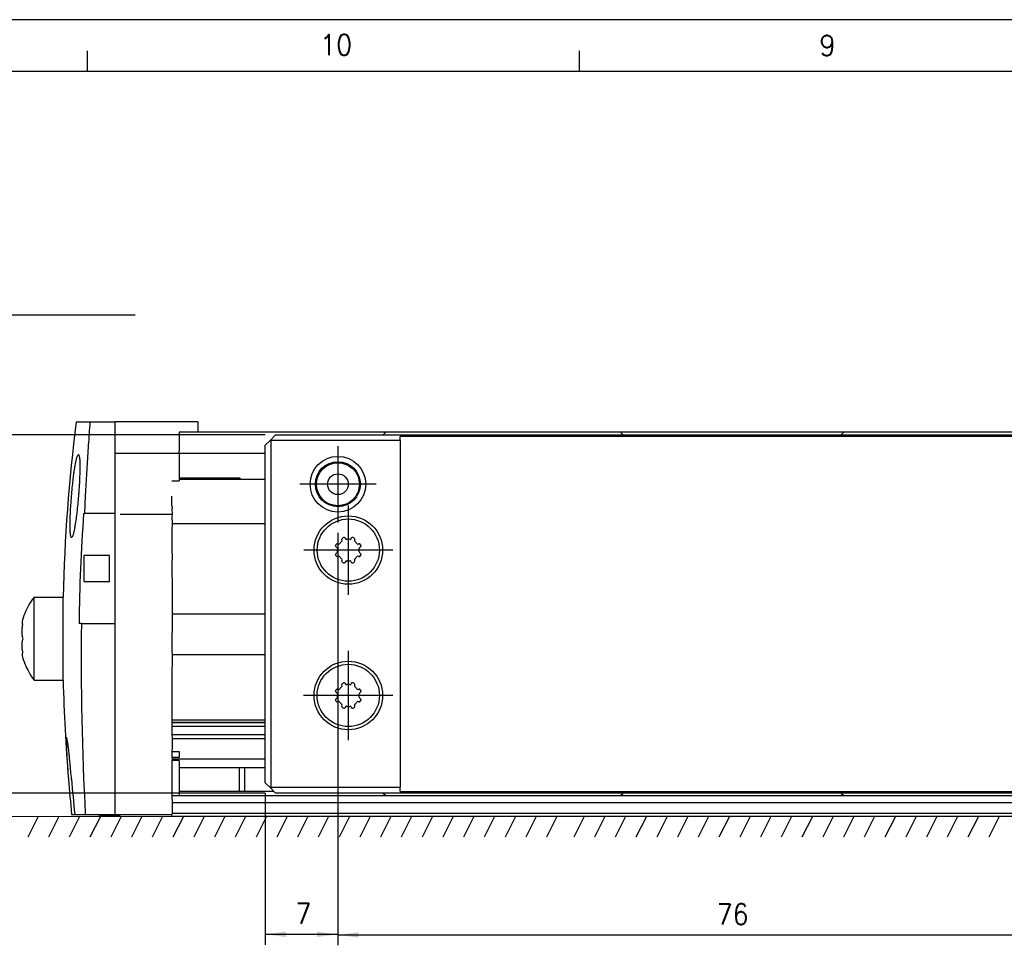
# Model space of a CAD drawing. Header units: millimetres. Extents: x -285 to 2369, y -217 to 203.
# Tile 4 of 20: x -178 to -83, y 114 to 203. Entities that reach past the tile are written whole.
import ezdxf

# ---------------------------------------------------------------- set-up
doc = ezdxf.new("R2010")
doc.units = ezdxf.units.MM
doc.linetypes.add('DOT_CENTER', pattern=[14, 12, -1, 0, -1])
doc.layers.add('1', color=7, linetype='Continuous')
doc.styles.add('CONVERTER_12', font='txt.shx', dxfattribs={"width": 0.9})
doc.dimstyles.new('ME10_DIM_42', dxfattribs={"dimtxt": 2, "dimasz": 2, "dimexe": 1, "dimexo": 1, "dimgap": 1, "dimtad": 1, "dimdec": 0, "dimdsep": 46, "dimtxsty": 'CONVERTER_12', "dimsah": 1, "dimcen": 0.09, "dimclrd": 2, "dimclre": 2, "dimclrt": 2, "dimadec": 0, "dimazin": 0, "dimtfac": 1, "dimtdec": 4, "dimtix": 1, "dimtmove": 0, "dimatfit": 3, "dimfxl": 1, "dimtolj": 1, "dimtzin": 0, "dimarcsym": 0})
doc.dimstyles.new('ME10_DIM_43', dxfattribs={"dimtxt": 2, "dimasz": 2, "dimexe": 1, "dimexo": 1, "dimgap": 1, "dimtad": 1, "dimdec": 0, "dimdsep": 46, "dimtxsty": 'CONVERTER_12', "dimsah": 1, "dimcen": 0.09, "dimclrd": 2, "dimclre": 2, "dimclrt": 2, "dimadec": 0, "dimazin": 0, "dimtfac": 1, "dimtdec": 4, "dimtix": 1, "dimtmove": 0, "dimatfit": 3, "dimfxl": 1, "dimtolj": 1, "dimtzin": 0, "dimarcsym": 0})
doc.dimstyles.new('ME10_DIM_44', dxfattribs={"dimtxt": 2, "dimasz": 2, "dimexe": 1, "dimexo": 1, "dimgap": 1, "dimtad": 1, "dimdsep": 46, "dimtxsty": 'CONVERTER_12', "dimsah": 1, "dimcen": 0.09, "dimclrd": 2, "dimclre": 2, "dimclrt": 2, "dimadec": 0, "dimazin": 0, "dimtfac": 1, "dimtdec": 4, "dimtix": 1, "dimtmove": 0, "dimatfit": 3, "dimfxl": 1, "dimtolj": 1, "dimtzin": 0, "dimarcsym": 0})
doc.dimstyles.new('ME10_DIM_45', dxfattribs={"dimtxt": 2, "dimasz": 2, "dimexe": 1, "dimexo": 1, "dimgap": 1, "dimtad": 1, "dimdsep": 46, "dimtxsty": 'CONVERTER_12', "dimsah": 1, "dimcen": 0.09, "dimclrd": 2, "dimclre": 2, "dimclrt": 2, "dimadec": 0, "dimazin": 0, "dimtfac": 1, "dimtdec": 4, "dimtix": 1, "dimtmove": 0, "dimatfit": 3, "dimfxl": 1, "dimtolj": 1, "dimtzin": 0, "dimarcsym": 0})
doc.dimstyles.get("Standard").update_dxf_attribs({"dimtxt": 0.18, "dimasz": 0.18, "dimexe": 0.18, "dimexo": 0.0625, "dimgap": 0.09, "dimtad": 0, "dimtih": 1, "dimtoh": 1, "dimdec": 4, "dimzin": 0, "dimdsep": 46, "dimtxsty": 'Standard', "dimcen": 0.09, "dimadec": 0, "dimazin": 0, "dimtfac": 1, "dimtdec": 4, "dimtofl": 0, "dimtmove": 0, "dimatfit": 3, "dimfxl": 1, "dimtolj": 1, "dimtzin": 0, "dimarcsym": 0})

# ---------------------------------------------------------------- blocks, each defined once
blk = doc.blocks.new('Regla_G-1640-VS4__13', base_point=(-177.365, 126.236))
at = {"color": 7, "linetype": 'Continuous'}
for p, q in [((-172.145, 164.236), (-170.811, 164.236)), ((-170.811, 164.236), (-168.415, 164.236)), ((-160.415, 164.236), (-168.415, 164.236)), ((-160.415, 164.236), (-160.415, 163.236)), ((-162.215, 163.236), (-162.215, 161.436)), ((-160.415, 163.236), (-162.215, 163.236)), ((-142.292, 163.236), (-160.415, 163.236)), ((-131.874, 163.236), (-142.292, 163.236)), ((-125.927, 163.236), (-131.874, 163.236)), ((-119.667, 163.236), (-125.927, 163.236)), ((-98.167, 163.236), (-119.667, 163.236)), ((-91.908, 163.236), (-98.167, 163.236)), ((-85.962, 163.236), (-91.908, 163.236)), ((-75.542, 163.236), (-85.962, 163.236)), ((-168.415, 161.236), (-162.215, 161.236)), ((-162.215, 161.236), (-162.215, 158.738)), ((-162.215, 161.236), (-153.918, 161.236)), ((-162.899, 158.538), (-162.899, 158.574)), ((-162.899, 158.574), (-162.215, 158.574)), ((-162.215, 158.738), (-162.215, 158.574)), ((-162.215, 158.738), (-156.265, 158.716)), ((-156.395, 158.836), (-156.395, 158.738)), ((-156.265, 158.716), (-153.918, 158.716)), ((-162.917, 156.111), (-162.915, 157.083)), ((-162.899, 155.931), (-162.918, 155.862)), ((-162.918, 155.862), (-162.899, 155.337)), ((-162.899, 156.078), (-162.917, 156.111)), ((-162.899, 156.078), (-162.899, 155.931)), ((-171.424, 155.421), (-171.349, 155.421)), ((-168.415, 155.421), (-171.349, 155.421)), ((-168.415, 155.421), (-168.415, 144.804)), ((-167.895, 155.337), (-162.899, 155.337)), ((-162.899, 155.337), (-162.915, 155.091)), ((-162.915, 155.091), (-162.899, 154.499)), ((-162.899, 154.239), (-162.918, 154.022)), ((-162.918, 154.022), (-162.915, 152.125)), ((-162.899, 154.499), (-162.899, 154.439)), ((-162.899, 154.439), (-153.918, 154.439)), ((-162.899, 154.439), (-162.899, 154.239)), ((-162.915, 152.125), (-162.899, 151.012)), ((-168.915, 151.362), (-171.415, 151.362)), ((-171.415, 151.362), (-171.415, 148.862)), ((-168.915, 148.862), (-168.915, 151.362)), ((-162.899, 151.012), (-162.915, 150.799)), ((-162.915, 150.799), (-162.899, 147.692)), ((-146.441, 150.697), (-146.385, 150.674)), ((-145.446, 150.674), (-145.391, 150.697)), ((-171.415, 148.862), (-168.915, 148.862)), ((-176.2, 147.363), (-173.399, 147.364)), ((-162.899, 147.692), (-162.899, 147.03)), ((-162.899, 147.03), (-162.9, 146.907)), ((-162.9, 146.907), (-162.899, 146.781)), ((-162.899, 146.781), (-162.899, 145.939)), ((-162.899, 145.739), (-162.917, 142.113)), ((-162.899, 145.939), (-162.899, 145.739)), ((-162.899, 145.739), (-153.918, 145.739)), ((-171.64, 144.804), (-171.855, 144.804)), ((-171.64, 144.804), (-168.415, 144.804)), ((-162.917, 142.113), (-162.899, 141.816)), ((-162.899, 141.816), (-162.917, 139.434)), ((-153.917, 141.816), (-162.899, 141.816)), ((-176.2, 139.363), (-173.399, 139.362)), ((-162.917, 139.434), (-162.916, 138.639)), ((-162.916, 138.639), (-162.916, 138.613)), ((-162.916, 138.613), (-162.916, 138.305)), ((-162.916, 138.305), (-162.915, 136.636)), ((-162.915, 136.636), (-162.908, 135.236)), ((-153.918, 135.516), (-162.915, 135.516)), ((-153.918, 135.296), (-162.915, 135.296)), ((-162.908, 135.236), (-162.915, 134.134)), ((-162.915, 134.923), (-153.918, 134.923)), ((-153.918, 135.258), (-162.908, 135.236)), ((-162.915, 134.134), (-162.9, 133.744)), ((-162.915, 134.134), (-153.918, 134.134)), ((-162.902, 132.866), (-162.916, 132.5)), ((-162.9, 133.744), (-162.902, 133.636)), ((-162.902, 133.636), (-162.9, 133.415)), ((-162.9, 133.415), (-162.902, 133.236)), ((-162.902, 133.236), (-162.9, 133.147)), ((-162.9, 133.147), (-162.902, 132.866)), ((-162.9, 133.744), (-153.918, 133.744)), ((-162.916, 132.5), (-162.216, 132.5)), ((-162.916, 132.5), (-162.916, 131.914)), ((-162.916, 131.914), (-162.9, 131.74)), ((-162.216, 131.914), (-162.916, 131.914)), ((-162.9, 131.74), (-162.916, 131.638)), ((-162.216, 131.638), (-162.916, 131.638)), ((-162.916, 131.638), (-162.916, 130.061)), ((-153.918, 131.74), (-162.9, 131.74)), ((-162.216, 130.964), (-156.396, 130.964)), ((-156.396, 128.664), (-156.396, 130.964)), ((-156.396, 130.964), (-153.918, 130.964)), ((-155.896, 129.814), (-155.896, 130.964)), ((-162.916, 130.061), (-162.916, 128.206)), ((-155.896, 128.664), (-155.896, 129.814)), ((-162.216, 128.209), (-162.916, 128.206)), ((-162.916, 128.206), (-162.899, 127.536)), ((-162.216, 128.664), (-156.396, 128.664)), ((-162.216, 128.253), (-142.292, 128.236)), ((-156.396, 128.664), (-153.094, 128.664)), ((-142.292, 128.236), (-131.874, 128.236)), ((-131.874, 128.236), (-125.927, 128.236)), ((-125.927, 128.236), (-119.667, 128.236)), ((-119.667, 128.236), (-98.167, 128.236)), ((-98.167, 128.236), (-91.908, 128.236)), ((-91.908, 128.236), (-85.962, 128.236)), ((-85.962, 128.236), (-75.542, 128.236)), ((-162.899, 127.536), (-162.903, 127.236)), ((-162.903, 127.236), (-162.9, 126.536)), ((77.207, 127.536), (-162.899, 127.536)), ((-172.578, 126.436), (-172.283, 126.436)), ((-172.283, 126.436), (-171.261, 126.436)), ((-171.261, 126.436), (-168.415, 126.436)), ((-169.616, 126.314), (-167.916, 126.314)), ((-168.415, 126.436), (-167.916, 126.436)), ((-167.916, 126.436), (-162.915, 126.436)), ((-167.916, 126.314), (-167.916, 126.436)), ((-162.9, 126.536), (-162.915, 126.436)), ((-162.9, 126.236), (-162.915, 126.436)), ((-162.9, 126.536), (76.54, 126.536)), ((76.34, 126.236), (-162.9, 126.236))]:
    blk.add_line(p, q, dxfattribs=at)
for centre, radius, start, end in [((-5.447, 143.363), 168, 172.86276, 178.63549), ((-5.447, 143.363), 166.415, 175.845, 179.50395), ((-171.077, 143.363), 6.5, 142.02012, 150.50762), ((-171.05, 143.431), 6.49, 151.14612, 166.32832), ((116.637, 141.561), 288.295, 179.35551, 183.00724), ((-171.077, 143.363), 6.481, 194.31101, 209.58876), ((-171.005, 143.253), 6.49, 208.42755, 216.82028), ((-5.459, 143.604), 167.993, 181.44673, 184.7086), ((-5.447, 143.363), 167.986, 184.62637, 185.78303), ((-5.447, 143.363), 167.693, 184.63446, 185.79316), ((-169.616, 127.314), 1, 241.30463, 270)]:
    blk.add_arc(centre, radius, start, end, dxfattribs=at)
for points, knots in [([(-170.811, 164.236), (-170.867, 163.488), (-170.976, 162.035), (-171.115, 159.872), (-171.241, 157.681), (-171.312, 156.196), (-171.349, 155.421)], [0, 0, 0, 0, 2.251411, 4.370823, 6.504256, 8.83253, 8.83253, 8.83253, 8.83253]), ([(-168.415, 164.236), (-168.415, 163.753), (-168.415, 162.753), (-168.415, 161.753), (-168.415, 161.236)], [0, 0, 0, 0, 1.450781, 2.999989, 2.999989, 2.999989, 2.999989]), ([(-162.215, 161.236), (-162.215, 161.239), (-162.215, 161.258), (-162.215, 161.3), (-162.215, 161.364), (-162.215, 161.411), (-162.215, 161.436)], [0, 0, 0, 0, 0.0073223, 0.0585787, 0.1235013, 0.2, 0.2, 0.2, 0.2]), ([(-172.59, 157.091), (-172.567, 157.354), (-172.522, 157.87), (-172.447, 158.566), (-172.375, 159.144), (-172.314, 159.578), (-172.252, 159.973), (-172.191, 160.316), (-172.13, 160.597), (-172.084, 160.778), (-172.041, 160.908), (-172.007, 161.026), (-171.949, 161.073), (-171.927, 161.091)], [0, 0, 0, 0, 0.791352, 1.551732, 2.101347, 2.537187, 2.866582, 3.301539, 3.581096, 3.730781, 3.860348, 3.997351, 4.0818, 4.0818, 4.0818, 4.0818]), ([(-171.927, 161.091), (-171.908, 161.074), (-171.857, 161.028), (-171.843, 160.911), (-171.806, 160.687), (-171.792, 160.352), (-171.784, 159.877), (-171.793, 159.298), (-171.817, 158.669), (-171.851, 158.054), (-171.886, 157.545), (-171.911, 157.232), (-171.922, 157.091)], [0, 0, 0, 0, 0.074066, 0.201207, 0.332933, 0.765352, 1.197222, 1.762075, 2.499293, 3.088278, 3.608585, 4.030539, 4.030539, 4.030539, 4.030539]), ([(-168.415, 161.236), (-168.415, 161.014), (-168.415, 160.562), (-168.415, 159.344), (-168.415, 157.628), (-168.415, 156.14), (-168.415, 155.421)], [0, 0, 0, 0, 0.668519, 1.353401, 3.656914, 5.815809, 5.815809, 5.815809, 5.815809]), ([(-162.215, 158.836), (-161.787, 158.836), (-160.931, 158.836), (-159.533, 158.836), (-158.021, 158.836), (-156.937, 158.836), (-156.395, 158.836)], [0, 0, 0, 0, 1.283821, 2.567643, 4.193649, 5.819655, 5.819655, 5.819655, 5.819655]), ([(-156.395, 158.836), (-156.373, 158.815), (-156.33, 158.774), (-156.286, 158.734), (-156.265, 158.716)], [0, 0, 0, 0, 0.0933695, 0.1770797, 0.1770797, 0.1770797, 0.1770797]), ([(-172.585, 153.092), (-172.604, 153.109), (-172.655, 153.155), (-172.668, 153.272), (-172.706, 153.496), (-172.719, 153.831), (-172.727, 154.287), (-172.72, 154.753), (-172.707, 155.187), (-172.686, 155.673), (-172.651, 156.295), (-172.612, 156.804), (-172.59, 157.091)], [0, 0, 0, 0, 0.073853, 0.200909, 0.332828, 0.764263, 1.197083, 1.706567, 2.160094, 2.499137, 3.165728, 4.0303, 4.0303, 4.0303, 4.0303]), ([(-171.922, 157.091), (-171.945, 156.829), (-171.99, 156.313), (-172.068, 155.594), (-172.154, 154.907), (-172.239, 154.33), (-172.321, 153.868), (-172.383, 153.586), (-172.428, 153.405), (-172.471, 153.274), (-172.505, 153.157), (-172.563, 153.11), (-172.585, 153.092)], [0, 0, 0, 0, 0.791313, 1.551665, 2.171228, 2.866587, 3.301124, 3.580705, 3.730802, 3.860652, 3.997449, 4.081573, 4.081573, 4.081573, 4.081573]), ([(-176.2, 143.363), (-176.2, 143.495), (-176.2, 143.801), (-176.2, 144.311), (-176.2, 144.882), (-176.2, 145.518), (-176.2, 146.092), (-176.2, 146.621), (-176.2, 146.958), (-176.2, 147.208), (-176.2, 147.309), (-176.2, 147.363)], [0, 0, 0, 0, 0.395755, 0.918445, 1.530734, 2.107076, 2.828427, 3.249849, 3.695518, 3.838708, 4, 4, 4, 4]), ([(-173.399, 139.362), (-173.399, 139.364), (-173.399, 139.373), (-173.399, 139.422), (-173.399, 139.544), (-173.399, 139.761), (-173.399, 139.982), (-173.399, 140.198), (-173.399, 140.406), (-173.399, 140.69), (-173.399, 141.057), (-173.399, 141.634), (-173.399, 142.412), (-173.399, 143.216), (-173.399, 143.868), (-173.399, 144.325), (-173.399, 144.706), (-173.399, 145.005), (-173.399, 145.326), (-173.399, 145.669), (-173.399, 146.036), (-173.399, 146.32), (-173.399, 146.528), (-173.399, 146.728), (-173.399, 146.92), (-173.399, 147.106), (-173.399, 147.225), (-173.399, 147.295), (-173.399, 147.335), (-173.399, 147.354), (-173.399, 147.363), (-173.399, 147.364)], [0, 0, 0, 0, 0.003347, 0.026779, 0.149714, 0.36829, 0.678098, 0.811872, 1.017495, 1.3002, 1.665222, 2.117796, 3.030282, 4.000578, 4.528312, 4.987433, 5.370965, 5.671932, 5.88336, 6.335934, 6.700956, 6.983661, 7.189284, 7.323058, 7.585137, 7.765298, 7.879553, 7.943909, 7.974377, 7.997809, 8.001156, 8.001156, 8.001156, 8.001156]), ([(-177.356, 144.965), (-177.359, 144.933), (-177.362, 144.882), (-177.352, 144.816), (-177.326, 144.771), (-177.297, 144.766), (-177.284, 144.764)], [0, 0, 0, 0, 0.0964332, 0.1515965, 0.200432, 0.2376614, 0.2376614, 0.2376614, 0.2376614]), ([(-177.266, 143.363), (-177.297, 143.481), (-177.35, 143.692), (-177.363, 144.034), (-177.343, 144.384), (-177.304, 144.636), (-177.284, 144.764)], [0, 0, 0, 0, 0.365233, 0.648984, 1.023581, 1.413886, 1.413886, 1.413886, 1.413886]), ([(-168.415, 144.804), (-168.415, 143.361), (-168.415, 140.249), (-168.415, 135.729), (-168.415, 131.049), (-168.415, 128.039), (-168.415, 126.436)], [0, 0, 0, 0, 4.327571, 9.338426, 13.559644, 18.367398, 18.367398, 18.367398, 18.367398]), ([(-177.267, 141.96), (-177.288, 142.062), (-177.34, 142.313), (-177.364, 142.665), (-177.35, 143.035), (-177.297, 143.245), (-177.266, 143.363)], [0, 0, 0, 0, 0.312086, 0.769218, 1.052928, 1.417942, 1.417942, 1.417942, 1.417942]), ([(-176.2, 139.363), (-176.2, 139.406), (-176.2, 139.507), (-176.2, 139.664), (-176.2, 139.872), (-176.2, 140.161), (-176.2, 140.491), (-176.2, 140.872), (-176.2, 141.305), (-176.2, 141.764), (-176.2, 142.252), (-176.2, 142.762), (-176.2, 143.149), (-176.2, 143.363)], [0, 0, 0, 0, 0.128013, 0.304482, 0.470687, 0.751025, 1.171573, 1.462507, 1.893882, 2.469266, 2.84084, 3.357269, 4, 4, 4, 4]), ([(-177.267, 141.96), (-177.283, 141.961), (-177.32, 141.963), (-177.352, 141.912), (-177.362, 141.844), (-177.359, 141.793), (-177.356, 141.761)], [0, 0, 0, 0, 0.0473824, 0.1028733, 0.1580203, 0.2543807, 0.2543807, 0.2543807, 0.2543807]), ([(-173.052, 133.814), (-173.061, 133.803), (-173.091, 133.764), (-173.086, 133.653), (-173.098, 133.469), (-173.091, 133.211), (-173.083, 132.922), (-173.067, 132.527), (-173.04, 132.005), (-172.998, 131.322), (-172.946, 130.582), (-172.906, 130.073), (-172.886, 129.814)], [0, 0, 0, 0, 0.041897, 0.144959, 0.313434, 0.604945, 0.912736, 1.182445, 1.789839, 2.482894, 3.23374, 4.015002, 4.015002, 4.015002, 4.015002]), ([(-172.592, 129.814), (-172.613, 130.074), (-172.656, 130.585), (-172.72, 131.287), (-172.779, 131.872), (-172.825, 132.303), (-172.871, 132.709), (-172.919, 133.095), (-172.969, 133.439), (-173.006, 133.648), (-173.029, 133.747), (-173.042, 133.795), (-173.05, 133.811), (-173.052, 133.814)], [0, 0, 0, 0, 0.784235, 1.538817, 2.114492, 2.546732, 2.838861, 3.339752, 3.714008, 3.882148, 3.977304, 4.019855, 4.029796, 4.029796, 4.029796, 4.029796]), ([(-162.216, 132.5), (-162.216, 132.463), (-162.216, 132.377), (-162.216, 132.242), (-162.216, 132.084), (-162.216, 131.975), (-162.216, 131.914)], [0, 0, 0, 0, 0.1112676, 0.2594491, 0.4030752, 0.5864901, 0.5864901, 0.5864901, 0.5864901]), ([(-162.216, 131.638), (-162.216, 131.529), (-162.216, 131.305), (-162.216, 131.08), (-162.216, 130.964)], [0, 0, 0, 0, 0.3244225, 0.6739054, 0.6739054, 0.6739054, 0.6739054]), ([(-162.216, 130.964), (-162.216, 130.943), (-162.216, 130.902), (-162.216, 130.714), (-162.216, 130.396), (-162.216, 129.946), (-162.216, 129.494), (-162.216, 129.134), (-162.216, 128.858), (-162.216, 128.732), (-162.216, 128.664)], [0, 0, 0, 0, 0.061707, 0.123993, 0.56335, 1.016261, 1.472269, 1.92083, 2.096203, 2.3, 2.3, 2.3, 2.3]), ([(-162.216, 128.664), (-162.216, 128.597), (-162.216, 128.461), (-162.216, 128.324), (-162.216, 128.253)], [0, 0, 0, 0, 0.1990166, 0.4103216, 0.4103216, 0.4103216, 0.4103216])]:
    blk.add_open_spline(points, degree=3, knots=knots, dxfattribs=at)
blk.add_open_spline([(-162.216, 128.253), (-162.216, 128.246), (-162.216, 128.231), (-162.216, 128.217), (-162.216, 128.209)], degree=3, dxfattribs=at)
blk = doc.blocks.new('Cabeza__14', base_point=(-153.917, 128.236))
at = {"color": 7, "linetype": 'Continuous'}
for p, q in [((-142.292, 163.236), (-142.542, 162.986)), ((-131.874, 163.236), (-142.292, 163.236)), ((-125.927, 163.236), (-131.874, 163.236)), ((-119.667, 163.236), (-125.927, 163.236)), ((-119.417, 162.986), (-119.667, 163.236)), ((-98.167, 163.236), (-98.417, 162.986)), ((-91.908, 163.236), (-98.167, 163.236)), ((-85.962, 163.236), (-91.908, 163.236)), ((-75.542, 163.236), (-85.962, 163.236)), ((-75.292, 162.986), (-75.542, 163.236)), ((-153.417, 162.486), (-153.917, 161.986)), ((-152.917, 162.986), (-153.417, 162.486)), ((-153.417, 162.486), (-153.365, 162.434)), ((-140.916, 162.434), (-153.365, 162.434)), ((-153.365, 129.038), (-153.365, 162.434)), ((-152.917, 162.986), (-142.542, 162.986)), ((-142.542, 162.986), (-119.417, 162.986)), ((-76.917, 162.834), (-140.916, 162.834)), ((-140.916, 162.434), (-140.916, 162.834)), ((-140.916, 162.434), (-140.916, 129.038)), ((-119.417, 162.986), (-98.417, 162.986)), ((-98.417, 162.986), (-75.292, 162.986)), ((-76.917, 162.434), (-76.917, 162.834)), ((-76.917, 162.434), (-60.466, 162.434)), ((-76.917, 129.038), (-76.917, 162.434)), ((-75.292, 162.986), (-60.914, 162.986)), ((-60.414, 162.486), (-60.914, 162.986)), ((-60.466, 162.434), (-60.414, 162.486)), ((-60.466, 162.434), (-60.466, 153.117)), ((-59.914, 161.986), (-60.414, 162.486)), ((-153.917, 129.487), (-153.917, 161.986)), ((-59.914, 161.986), (-59.914, 153.669)), ((-73.139, 154.002), (-73.129, 154.056)), ((-72.954, 153.752), (-72.985, 153.822)), ((-72.839, 154.176), (-72.767, 154.203)), ((-72.533, 154.436), (-72.504, 154.493)), ((-72.152, 154.655), (-72.082, 154.623)), ((-71.752, 154.623), (-71.682, 154.655)), ((-71.327, 154.508), (-71.3, 154.436)), ((-71.067, 154.203), (-70.995, 154.176)), ((-70.848, 153.822), (-70.881, 153.763)), ((-70.881, 153.763), (-70.867, 153.586)), ((-70.705, 154.056), (-70.694, 154.002)), ((-146.532, 152.736), (-146.503, 152.793)), ((-146.503, 152.793), (-146.527, 152.906)), ((-146.441, 153.076), (-146.385, 153.099)), ((-146.205, 153.039), (-146.151, 152.955)), ((-146.151, 152.955), (-146.081, 152.923)), ((-145.751, 152.923), (-145.68, 152.955)), ((-145.68, 152.955), (-145.627, 153.039)), ((-145.446, 153.099), (-145.391, 153.076)), ((-145.305, 152.906), (-145.326, 152.808)), ((-145.326, 152.808), (-145.299, 152.736)), ((-73.129, 153.117), (-73.139, 153.171)), ((-72.985, 153.351), (-72.953, 153.41)), ((-72.953, 153.41), (-72.967, 153.586)), ((-72.767, 152.97), (-72.839, 152.997)), ((-70.995, 152.997), (-71.067, 152.97)), ((-70.88, 153.421), (-70.848, 153.351)), ((-70.694, 153.171), (-70.705, 153.117)), ((-59.914, 153.669), (-60.466, 153.117)), ((-60.466, 153.117), (-50.721, 153.117)), ((-59.914, 153.669), (-50.169, 153.669)), ((-50.721, 153.117), (-50.169, 153.669)), ((-50.721, 153.117), (-50.721, 136.456)), ((-50.169, 153.669), (-50.169, 135.904)), ((-147.138, 152.302), (-147.128, 152.356)), ((-147.128, 152.356), (-147.105, 152.411)), ((-146.984, 152.122), (-147.068, 152.175)), ((-146.953, 152.052), (-146.984, 152.122)), ((-146.952, 151.71), (-146.966, 151.886)), ((-146.935, 152.497), (-146.837, 152.476)), ((-146.837, 152.476), (-146.766, 152.503)), ((-145.066, 152.503), (-144.994, 152.476)), ((-144.994, 152.476), (-144.896, 152.497)), ((-144.847, 152.122), (-144.879, 152.052)), ((-144.763, 152.175), (-144.847, 152.122)), ((-144.726, 152.411), (-144.703, 152.356)), ((-144.703, 152.356), (-144.693, 152.302)), ((-72.506, 152.665), (-72.533, 152.736)), ((-72.082, 152.55), (-72.152, 152.518)), ((-71.682, 152.518), (-71.752, 152.55)), ((-71.3, 152.736), (-71.327, 152.665)), ((-147.128, 151.417), (-147.138, 151.471)), ((-147.105, 151.361), (-147.128, 151.417)), ((-147.069, 151.597), (-146.984, 151.651)), ((-146.984, 151.651), (-146.952, 151.71)), ((-146.837, 151.297), (-146.935, 151.276)), ((-146.766, 151.27), (-146.837, 151.297)), ((-146.505, 150.965), (-146.532, 151.037)), ((-146.527, 150.867), (-146.505, 150.965)), ((-145.299, 151.037), (-145.328, 150.98)), ((-145.328, 150.98), (-145.305, 150.867)), ((-144.994, 151.297), (-145.066, 151.27)), ((-144.896, 151.276), (-144.994, 151.297)), ((-144.879, 151.721), (-144.847, 151.651)), ((-144.847, 151.651), (-144.763, 151.598)), ((-144.703, 151.417), (-144.726, 151.361)), ((-144.693, 151.471), (-144.703, 151.417)), ((-146.441, 150.697), (-146.385, 150.674)), ((-146.151, 150.818), (-146.205, 150.734)), ((-146.081, 150.85), (-146.151, 150.818)), ((-145.68, 150.818), (-145.751, 150.85)), ((-145.627, 150.734), (-145.68, 150.818)), ((-145.446, 150.674), (-145.391, 150.697)), ((-72.533, 140.436), (-72.504, 140.493)), ((-72.504, 140.493), (-72.528, 140.606)), ((-72.442, 140.776), (-72.386, 140.799)), ((-72.206, 140.739), (-72.152, 140.655)), ((-72.152, 140.655), (-72.082, 140.623)), ((-71.752, 140.623), (-71.682, 140.655)), ((-71.682, 140.655), (-71.628, 140.739)), ((-71.447, 140.799), (-71.392, 140.776)), ((-71.306, 140.606), (-71.327, 140.508)), ((-71.327, 140.508), (-71.3, 140.436)), ((-73.139, 140.002), (-73.129, 140.056)), ((-73.129, 140.056), (-73.108, 140.113)), ((-72.985, 139.822), (-73.07, 139.875)), ((-72.954, 139.752), (-72.985, 139.822)), ((-72.953, 139.41), (-72.967, 139.586)), ((-72.936, 140.197), (-72.838, 140.176)), ((-72.838, 140.176), (-72.767, 140.203)), ((-71.067, 140.203), (-70.995, 140.176)), ((-70.995, 140.176), (-70.897, 140.197)), ((-70.848, 139.822), (-70.88, 139.752)), ((-70.764, 139.875), (-70.848, 139.822)), ((-70.728, 140.111), (-70.705, 140.056)), ((-70.705, 140.056), (-70.694, 140.002)), ((-146.532, 138.736), (-146.503, 138.793)), ((-146.503, 138.793), (-146.527, 138.906)), ((-146.441, 139.076), (-146.385, 139.099)), ((-146.205, 139.039), (-146.151, 138.955)), ((-146.151, 138.955), (-146.081, 138.923)), ((-145.751, 138.923), (-145.68, 138.955)), ((-145.68, 138.955), (-145.627, 139.039)), ((-145.446, 139.099), (-145.391, 139.076)), ((-145.305, 138.906), (-145.326, 138.808)), ((-145.326, 138.808), (-145.299, 138.736)), ((-73.129, 139.117), (-73.139, 139.171)), ((-73.106, 139.061), (-73.129, 139.117)), ((-73.07, 139.298), (-72.985, 139.351)), ((-72.985, 139.351), (-72.953, 139.41)), ((-72.839, 138.997), (-72.936, 138.976)), ((-72.767, 138.97), (-72.839, 138.997)), ((-72.506, 138.665), (-72.533, 138.737)), ((-72.528, 138.567), (-72.506, 138.665)), ((-72.082, 138.55), (-72.152, 138.518)), ((-71.682, 138.518), (-71.752, 138.55)), ((-71.3, 138.737), (-71.329, 138.68)), ((-71.329, 138.68), (-71.306, 138.567)), ((-70.995, 138.997), (-71.067, 138.97)), ((-70.897, 138.976), (-70.995, 138.997)), ((-70.88, 139.421), (-70.848, 139.351)), ((-70.848, 139.351), (-70.764, 139.298)), ((-70.705, 139.117), (-70.728, 139.061)), ((-70.694, 139.171), (-70.705, 139.117)), ((-147.138, 138.302), (-147.128, 138.356)), ((-147.128, 138.356), (-147.105, 138.411)), ((-147.069, 137.597), (-146.984, 137.651)), ((-146.984, 138.122), (-147.068, 138.175)), ((-146.953, 138.052), (-146.984, 138.122)), ((-146.984, 137.651), (-146.952, 137.71)), ((-146.952, 137.71), (-146.966, 137.886)), ((-146.935, 138.497), (-146.837, 138.476)), ((-146.837, 138.476), (-146.766, 138.503)), ((-145.066, 138.503), (-144.994, 138.476)), ((-144.994, 138.476), (-144.896, 138.497)), ((-144.847, 138.122), (-144.879, 138.052)), ((-144.879, 137.721), (-144.847, 137.651)), ((-144.763, 138.175), (-144.847, 138.122)), ((-144.847, 137.651), (-144.763, 137.598)), ((-144.726, 138.411), (-144.703, 138.356)), ((-144.703, 138.356), (-144.693, 138.302)), ((-72.386, 138.374), (-72.442, 138.397)), ((-72.152, 138.518), (-72.206, 138.434)), ((-71.628, 138.434), (-71.682, 138.518)), ((-71.392, 138.397), (-71.447, 138.374)), ((-147.128, 137.417), (-147.138, 137.471)), ((-147.105, 137.361), (-147.128, 137.417)), ((-146.837, 137.297), (-146.935, 137.276)), ((-146.766, 137.27), (-146.837, 137.297)), ((-146.505, 136.965), (-146.532, 137.037)), ((-146.527, 136.867), (-146.505, 136.965)), ((-146.385, 136.674), (-146.441, 136.697)), ((-146.151, 136.818), (-146.205, 136.734)), ((-146.081, 136.85), (-146.151, 136.818)), ((-145.68, 136.818), (-145.751, 136.85)), ((-145.627, 136.734), (-145.68, 136.818)), ((-145.391, 136.697), (-145.446, 136.674)), ((-145.299, 137.037), (-145.328, 136.98)), ((-145.328, 136.98), (-145.305, 136.867)), ((-144.994, 137.297), (-145.066, 137.27)), ((-144.896, 137.276), (-144.994, 137.297)), ((-144.703, 137.417), (-144.726, 137.361)), ((-144.693, 137.471), (-144.703, 137.417)), ((-64.469, 136.456), (-63.917, 135.904)), ((-64.469, 136.456), (-64.469, 129.038)), ((-50.721, 136.456), (-64.469, 136.456)), ((-63.917, 135.904), (-63.917, 129.486)), ((-50.169, 135.904), (-63.917, 135.904)), ((-50.721, 136.456), (-50.169, 135.904)), ((-153.417, 128.987), (-153.917, 129.487)), ((-64.417, 128.986), (-63.917, 129.486)), ((-153.365, 129.038), (-153.417, 128.987)), ((-153.417, 128.987), (-152.917, 128.487)), ((-153.365, 129.038), (-140.916, 129.038)), ((-142.542, 128.486), (-152.917, 128.487)), ((-142.542, 128.486), (-142.292, 128.236)), ((-119.417, 128.486), (-142.542, 128.486)), ((-142.292, 128.236), (-131.874, 128.236)), ((-140.916, 128.638), (-140.916, 129.038)), ((-140.916, 128.638), (-76.917, 128.638)), ((-131.874, 128.236), (-125.927, 128.236)), ((-125.927, 128.236), (-119.667, 128.236)), ((-119.667, 128.236), (-119.417, 128.486)), ((-98.417, 128.486), (-119.417, 128.486)), ((-75.292, 128.486), (-98.417, 128.486)), ((-98.417, 128.486), (-98.167, 128.236)), ((-98.167, 128.236), (-91.908, 128.236)), ((-91.908, 128.236), (-85.962, 128.236)), ((-85.962, 128.236), (-75.542, 128.236)), ((-64.469, 129.038), (-76.917, 129.038)), ((-76.917, 129.038), (-76.917, 128.638)), ((-75.542, 128.236), (-75.292, 128.486)), ((-64.917, 128.486), (-75.292, 128.486)), ((-64.917, 128.486), (-64.417, 128.986)), ((-64.469, 129.038), (-64.417, 128.986))]:
    blk.add_line(p, q, dxfattribs=at)
for centre, radius in [((-146.917, 158.236), 2.679), ((-146.917, 158.236), 2.171), ((-146.917, 158.236), 2.075), ((-146.917, 158.236), 1), ((-71.917, 153.586), 3.302), ((-71.917, 153.586), 3), ((-145.912, 151.89), 3.298), ((-145.912, 151.89), 2.996), ((-71.917, 139.586), 3.302), ((-71.917, 139.586), 3), ((-145.917, 137.886), 3.302), ((-145.917, 137.886), 3), ((-70.917, 133.236), 2.675), ((-70.917, 133.236), 2.171), ((-70.917, 133.236), 2.074), ((-70.917, 133.236), 0.999)]:
    blk.add_circle(centre, radius, dxfattribs=at)
for centre, radius, start, end in [((-72.381, 154.638), 0.15, 113.86947, 179.97206), ((-71.917, 153.586), 1.3, 111.17945, 113.82055), ((-72.332, 154.659), 0.15, 32.51387, 111.16617), ((-71.501, 154.659), 0.15, 68.86797, 147.45318), ((-71.917, 153.586), 1.3, 66.17944, 68.82056), ((-71.452, 154.638), 0.15, 0.02352, 66.15721), ((-72.989, 154.002), 0.15, 179.90566, 237.57264), ((-71.917, 153.586), 1.3, 156.17945, 158.82055), ((-72.969, 154.051), 0.15, 77.51268, 156.1659), ((-71.917, 153.586), 1.05, 170.95224, 180), ((-71.917, 153.586), 1.05, 125.95224, 144.04776), ((-71.917, 153.586), 1.05, 80.95224, 99.04776), ((-71.917, 153.586), 1.05, 35.95224, 54.04776), ((-70.865, 154.051), 0.15, 23.86771, 102.45198), ((-70.844, 154.002), 0.15, 302.50114, 0.00089), ((-71.917, 153.586), 1.3, 21.17944, 23.82056), ((-146.383, 152.94), 0.148, 113.13396, 180.61414), ((-146.33, 152.962), 0.147, 31.58618, 112.09751), ((-145.916, 151.89), 1.047, 80.92461, 99.07539), ((-145.502, 152.963), 0.146, 67.66346, 148.66033), ((-145.45, 152.939), 0.149, 359.74803, 66.45502), ((-72.99, 153.171), 0.149, 122.39107, 180.14214), ((-71.917, 153.586), 1.3, 201.17945, 203.82055), ((-72.969, 153.122), 0.15, 203.86888, 282.45253), ((-71.917, 153.586), 1.05, 215.95224, 234.04776), ((-71.917, 153.586), 1.05, 305.95224, 324.04776), ((-70.865, 153.122), 0.15, 257.51324, 336.16707), ((-71.917, 153.586), 1.05, 350.95224, 360), ((-70.844, 153.171), 0.15, 359.99911, 57.49886), ((-71.917, 153.586), 1.3, 336.17944, 338.82056), ((-146.99, 152.301), 0.148, 179.62321, 237.94553), ((-146.969, 152.354), 0.147, 76.59762, 157.08283), ((-145.913, 151.886), 1.053, 170.96552, 179.98746), ((-145.916, 151.886), 1.05, 125.95474, 144.04946), ((-145.912, 151.89), 1.045, 35.91063, 54.08515), ((-144.862, 152.355), 0.146, 22.64726, 103.67055), ((-145.912, 151.887), 1.046, 359.97921, 9.06492), ((-145.913, 151.886), 1.047, 350.93967, 0.01331), ((-144.843, 152.302), 0.15, 302.4394, 0.00987), ((-72.381, 152.534), 0.15, 179.99889, 246.17849), ((-71.917, 153.586), 1.3, 246.17945, 248.82055), ((-72.332, 152.514), 0.15, 248.86864, 327.45133), ((-71.917, 153.586), 1.05, 260.95224, 279.04776), ((-71.501, 152.514), 0.15, 212.51197, 291.16687), ((-71.917, 153.586), 1.3, 291.17944, 293.82056), ((-71.452, 152.535), 0.15, 293.84253, 359.97655), ((-146.99, 151.472), 0.148, 122.11769, 180.34514), ((-146.97, 151.418), 0.146, 202.64844, 283.67111), ((-145.912, 151.89), 1.054, 215.9893, 234.00649), ((-145.916, 151.886), 1.05, 305.95412, 324.0501), ((-144.862, 151.419), 0.147, 256.59817, 337.08402), ((-144.842, 151.472), 0.149, 359.79127, 57.76004), ((-146.382, 150.833), 0.148, 179.46188, 246.78334), ((-146.33, 150.81), 0.146, 247.6641, 328.65849), ((-145.916, 151.89), 1.053, 260.97979, 279.02021), ((-145.501, 150.811), 0.147, 211.57797, 292.09122), ((-145.45, 150.834), 0.149, 293.54692, 0.25023), ((-72.384, 140.64), 0.148, 113.13396, 180.61414), ((-72.331, 140.662), 0.147, 31.58618, 112.09751), ((-71.917, 139.586), 1.05, 80.95224, 99.04776), ((-71.503, 140.663), 0.146, 67.66346, 148.66033), ((-71.451, 140.639), 0.149, 359.74803, 66.45501), ((-72.991, 140.001), 0.148, 179.62322, 237.94553), ((-72.972, 140.052), 0.149, 76.2505, 155.98345), ((-71.917, 139.587), 1.05, 170.95102, 180.00196), ((-71.917, 139.587), 1.05, 125.9521, 144.05211), ((-71.917, 139.586), 1.05, 35.95238, 54.0434), ((-70.863, 140.055), 0.146, 22.64725, 103.67056), ((-71.917, 139.587), 1.05, 359.99595, 9.04817), ((-71.917, 139.586), 1.05, 350.9542, 359.99879), ((-70.844, 140.002), 0.15, 302.4394, 0.00987), ((-145.916, 137.887), 1.049, 125.94555, 144.05866), ((-146.383, 138.94), 0.148, 113.13396, 180.61414), ((-146.33, 138.962), 0.147, 31.58619, 112.0975), ((-145.916, 137.886), 1.05, 80.95225, 99.04775), ((-145.502, 138.963), 0.146, 67.66346, 148.66033), ((-145.45, 138.939), 0.149, 359.74803, 66.45502), ((-145.916, 137.886), 1.051, 35.95891, 54.03687), ((-72.991, 139.172), 0.148, 122.11311, 180.33962), ((-72.971, 139.118), 0.146, 202.64844, 283.67111), ((-71.917, 139.586), 1.05, 215.94789, 234.0479), ((-71.917, 139.586), 1.05, 260.95224, 279.04776), ((-71.917, 139.587), 1.05, 305.95659, 324.04762), ((-70.863, 139.119), 0.147, 256.59817, 337.08402), ((-70.843, 139.172), 0.149, 359.79127, 57.76004), ((-146.99, 138.301), 0.148, 179.62321, 237.94554), ((-146.99, 137.472), 0.148, 122.11769, 180.34514), ((-146.969, 138.354), 0.147, 76.59762, 157.08283), ((-145.917, 137.887), 1.049, 170.94639, 180.00659), ((-144.862, 138.355), 0.146, 22.64726, 103.67055), ((-145.917, 137.886), 1.051, 0.00058, 9.04355), ((-145.917, 137.887), 1.051, 350.95882, 359.99417), ((-144.843, 138.302), 0.15, 302.4394, 0.00987), ((-144.842, 137.472), 0.149, 359.79127, 57.76003), ((-72.383, 138.533), 0.148, 179.46188, 246.78334), ((-72.331, 138.51), 0.146, 247.6641, 328.65849), ((-71.502, 138.511), 0.147, 211.57797, 292.09123), ((-71.451, 138.534), 0.149, 293.54692, 0.25023), ((-146.97, 137.418), 0.146, 202.64844, 283.67111), ((-145.916, 137.886), 1.049, 215.94134, 234.05445), ((-146.382, 136.833), 0.148, 179.46188, 246.78334), ((-146.33, 136.81), 0.146, 247.6641, 328.65849), ((-145.916, 137.886), 1.05, 260.95225, 279.04775), ((-145.501, 136.811), 0.147, 211.57798, 292.09122), ((-145.45, 136.834), 0.149, 293.54692, 0.25023), ((-145.916, 137.887), 1.051, 305.96313, 324.04108), ((-144.862, 137.419), 0.147, 256.59817, 337.08402)]:
    blk.add_arc(centre, radius, start, end, dxfattribs=at)
for points, knots in [([(-72.206, 154.739), (-72.203, 154.735), (-72.197, 154.725), (-72.185, 154.707), (-72.17, 154.683), (-72.158, 154.664), (-72.152, 154.655)], [0, 0, 0, 0, 0.0166719, 0.0333439, 0.0667318, 0.1001481, 0.1001481, 0.1001481, 0.1001481]), ([(-71.682, 154.655), (-71.679, 154.66), (-71.673, 154.669), (-71.658, 154.691), (-71.643, 154.715), (-71.631, 154.734), (-71.628, 154.739)], [0, 0, 0, 0, 0.0167101, 0.0334202, 0.0793012, 0.1001454, 0.1001454, 0.1001454, 0.1001454]), ([(-72.985, 153.822), (-72.99, 153.825), (-72.999, 153.831), (-73.022, 153.845), (-73.045, 153.86), (-73.064, 153.872), (-73.07, 153.875)], [0, 0, 0, 0, 0.0167106, 0.0334213, 0.0793038, 0.1001488, 0.1001488, 0.1001488, 0.1001488]), ([(-72.936, 154.197), (-72.931, 154.196), (-72.92, 154.194), (-72.894, 154.188), (-72.867, 154.182), (-72.845, 154.177), (-72.839, 154.176)], [0, 0, 0, 0, 0.0166721, 0.0333443, 0.0792655, 0.1001492, 0.1001492, 0.1001492, 0.1001492]), ([(-72.504, 154.493), (-72.506, 154.504), (-72.51, 154.525), (-72.516, 154.552), (-72.52, 154.573), (-72.523, 154.584), (-72.524, 154.59)], [0, 0, 0, 0, 0.03209199, 0.06529737, 0.08198233, 0.0986673, 0.0986673, 0.0986673, 0.0986673]), ([(-71.306, 154.606), (-71.307, 154.601), (-71.309, 154.59), (-71.315, 154.564), (-71.321, 154.537), (-71.326, 154.515), (-71.327, 154.508)], [0, 0, 0, 0, 0.0166716, 0.0333432, 0.0792632, 0.1001462, 0.1001462, 0.1001462, 0.1001462]), ([(-70.995, 154.176), (-70.989, 154.177), (-70.979, 154.179), (-70.957, 154.184), (-70.93, 154.19), (-70.908, 154.195), (-70.897, 154.197)], [0, 0, 0, 0, 0.0167099, 0.0334198, 0.0667968, 0.1001443, 0.1001443, 0.1001443, 0.1001443]), ([(-70.764, 153.875), (-70.768, 153.872), (-70.778, 153.866), (-70.8, 153.852), (-70.824, 153.837), (-70.842, 153.825), (-70.848, 153.822)], [0, 0, 0, 0, 0.0166714, 0.0333427, 0.0792619, 0.1001447, 0.1001447, 0.1001447, 0.1001447]), ([(-73.07, 153.298), (-73.065, 153.3), (-73.056, 153.306), (-73.037, 153.318), (-73.013, 153.333), (-72.995, 153.345), (-72.985, 153.351)], [0, 0, 0, 0, 0.0166721, 0.0333441, 0.0667323, 0.1001488, 0.1001488, 0.1001488, 0.1001488]), ([(-72.839, 152.997), (-72.844, 152.996), (-72.855, 152.994), (-72.881, 152.988), (-72.908, 152.982), (-72.929, 152.977), (-72.936, 152.976)], [0, 0, 0, 0, 0.0167107, 0.0334214, 0.0793041, 0.1001492, 0.1001492, 0.1001492, 0.1001492]), ([(-70.897, 152.976), (-70.903, 152.977), (-70.913, 152.979), (-70.939, 152.985), (-70.966, 152.991), (-70.988, 152.996), (-70.995, 152.997)], [0, 0, 0, 0, 0.0166713, 0.0333426, 0.0792617, 0.1001443, 0.1001443, 0.1001443, 0.1001443]), ([(-70.848, 153.351), (-70.844, 153.348), (-70.834, 153.342), (-70.812, 153.328), (-70.788, 153.313), (-70.77, 153.301), (-70.764, 153.298)], [0, 0, 0, 0, 0.01671, 0.03342, 0.0793006, 0.1001447, 0.1001447, 0.1001447, 0.1001447]), ([(-72.528, 152.567), (-72.526, 152.572), (-72.524, 152.583), (-72.519, 152.605), (-72.513, 152.632), (-72.508, 152.654), (-72.506, 152.665)], [0, 0, 0, 0, 0.0166718, 0.0333436, 0.0667312, 0.1001473, 0.1001473, 0.1001473, 0.1001473]), ([(-72.152, 152.518), (-72.155, 152.513), (-72.161, 152.504), (-72.175, 152.482), (-72.19, 152.458), (-72.202, 152.439), (-72.206, 152.434)], [0, 0, 0, 0, 0.0167105, 0.033421, 0.0793032, 0.1001481, 0.1001481, 0.1001481, 0.1001481]), ([(-71.628, 152.434), (-71.631, 152.438), (-71.637, 152.448), (-71.651, 152.47), (-71.666, 152.493), (-71.678, 152.512), (-71.682, 152.518)], [0, 0, 0, 0, 0.0166715, 0.033343, 0.0792625, 0.1001454, 0.1001454, 0.1001454, 0.1001454]), ([(-71.327, 152.665), (-71.326, 152.659), (-71.324, 152.648), (-71.319, 152.627), (-71.313, 152.599), (-71.308, 152.578), (-71.306, 152.567)], [0, 0, 0, 0, 0.0167102, 0.0334205, 0.0667981, 0.1001462, 0.1001462, 0.1001462, 0.1001462])]:
    blk.add_open_spline(points, degree=3, knots=knots, dxfattribs=at)
for points in [[(-72.524, 154.59), (-72.525, 154.598), (-72.528, 154.614), (-72.53, 154.63), (-72.531, 154.639)], [(-71.302, 154.639), (-71.303, 154.633), (-71.304, 154.622), (-71.305, 154.611), (-71.306, 154.606)], [(-146.527, 152.906), (-146.527, 152.911), (-146.528, 152.922), (-146.53, 152.933), (-146.53, 152.939)], [(-145.301, 152.939), (-145.302, 152.933), (-145.303, 152.922), (-145.304, 152.911), (-145.305, 152.906)], [(-72.531, 152.534), (-72.531, 152.54), (-72.529, 152.551), (-72.528, 152.561), (-72.528, 152.567)], [(-71.306, 152.567), (-71.305, 152.561), (-71.304, 152.551), (-71.303, 152.54), (-71.302, 152.534)], [(-146.53, 150.834), (-146.53, 150.84), (-146.528, 150.851), (-146.527, 150.862), (-146.527, 150.867)], [(-145.305, 150.867), (-145.304, 150.862), (-145.303, 150.851), (-145.302, 150.84), (-145.301, 150.834)], [(-72.528, 140.606), (-72.528, 140.611), (-72.529, 140.622), (-72.531, 140.633), (-72.531, 140.639)], [(-71.302, 140.639), (-71.303, 140.633), (-71.304, 140.622), (-71.305, 140.611), (-71.306, 140.606)], [(-146.527, 138.906), (-146.527, 138.911), (-146.528, 138.922), (-146.53, 138.933), (-146.53, 138.939)], [(-145.301, 138.939), (-145.302, 138.933), (-145.303, 138.922), (-145.304, 138.911), (-145.305, 138.906)], [(-72.531, 138.534), (-72.531, 138.54), (-72.529, 138.551), (-72.528, 138.562), (-72.528, 138.567)], [(-71.306, 138.567), (-71.305, 138.562), (-71.304, 138.551), (-71.303, 138.54), (-71.302, 138.534)], [(-146.53, 136.834), (-146.53, 136.84), (-146.528, 136.851), (-146.527, 136.862), (-146.527, 136.867)], [(-145.305, 136.867), (-145.304, 136.862), (-145.303, 136.851), (-145.302, 136.84), (-145.301, 136.834)]]:
    blk.add_open_spline(points, degree=3, dxfattribs=at)
at = {"layer": '1', "color": 2, "linetype": 'DOT_CENTER'}
for p, q in [((-146.917, 161.916), (-146.917, 154.557)), ((-143.238, 158.236), (-150.597, 158.236)), ((-71.917, 157.888), (-71.917, 149.284)), ((-145.912, 156.192), (-145.912, 147.588)), ((-67.615, 153.586), (-76.219, 153.586)), ((-141.61, 151.89), (-150.214, 151.89)), ((-71.917, 143.892), (-71.917, 135.281)), ((-145.917, 142.188), (-145.917, 133.584)), ((-67.611, 139.586), (-76.223, 139.586)), ((-141.615, 137.886), (-150.219, 137.886)), ((-70.917, 136.912), (-70.917, 129.561)), ((-67.242, 133.236), (-74.592, 133.236))]:
    blk.add_line(p, q, dxfattribs=at)
blk = doc.blocks.new('Regla_serie_G-1740-VS4__15', base_point=(-177.365, 126.236))
for name, p in [('Regla_G-1640-VS4__13', (-177.365, 126.236)), ('Cabeza__14', (-153.917, 128.236))]:
    blk.add_blockref(name, p)
blk = doc.blocks.new('*D78')
at = {"layer": '1', "color": 2, "linetype": 'Continuous'}
for p, q in [((-209.592, 132.487), (-209.592, 128.487)), ((-153.917, 128.487), (-210.592, 128.487)), ((-209.592, 128.487), (-209.592, 126.236)), ((-205.216, 126.236), (-210.592, 126.236)), ((-209.592, 126.236), (-209.592, 121.273))]:
    blk.add_line(p, q, dxfattribs=at)
at = {"layer": '1', "color": 2}
for points in [[(-209.855, 130.487), (-209.328, 130.487), (-209.592, 128.487)], [(-209.328, 124.236), (-209.855, 124.236), (-209.592, 126.236)]]:
    blk.add_solid(points, dxfattribs=at)
at = {"layer": '1', "color": 2, "insert": (-210.592, 121.273), "char_height": 2, "attachment_point": 7, "rotation": 90, "line_spacing_factor": 0.60024, "style": 'CONVERTER_12'}
blk.add_mtext('2', dxfattribs=at)
blk = doc.blocks.new('*D79')
at = {"layer": '1', "color": 2, "linetype": 'Continuous'}
for p, q in [((-153.917, 162.986), (-210.592, 162.986)), ((-209.592, 162.986), (-209.592, 128.487)), ((-153.917, 128.487), (-210.592, 128.487))]:
    blk.add_line(p, q, dxfattribs=at)
at = {"layer": '1', "color": 2}
for points in [[(-209.328, 160.986), (-209.855, 160.986), (-209.592, 162.986)], [(-209.855, 130.487), (-209.328, 130.487), (-209.592, 128.487)]]:
    blk.add_solid(points, dxfattribs=at)
at = {"layer": '1', "color": 2, "insert": (-210.592, 145.236), "char_height": 2, "attachment_point": 7, "rotation": 90, "line_spacing_factor": 0.60024, "style": 'CONVERTER_12'}
blk.add_mtext('34', dxfattribs=at)
blk = doc.blocks.new('*D80')
at = {"layer": '1', "color": 2, "linetype": 'Continuous'}
for p, q in [((-146.917, 153.557), (-146.917, 113.821)), ((-70.917, 128.561), (-70.917, 113.821)), ((-146.917, 114.821), (-70.917, 114.821))]:
    blk.add_line(p, q, dxfattribs=at)
at = {"layer": '1', "color": 2}
for points in [[(-144.917, 115.085), (-144.917, 114.558), (-146.917, 114.821)], [(-72.917, 114.558), (-72.917, 115.085), (-70.917, 114.821)]]:
    blk.add_solid(points, dxfattribs=at)
at = {"layer": '1', "color": 2, "insert": (-110.417, 115.821), "char_height": 2, "attachment_point": 7, "rotation": 0.00014, "line_spacing_factor": 0.60024, "style": 'CONVERTER_12'}
blk.add_mtext('76', dxfattribs=at)
blk = doc.blocks.new('*D81')
at = {"layer": '1', "color": 2, "linetype": 'Continuous'}
for p, q in [((-146.917, 153.557), (-146.917, 113.878)), ((-153.917, 128.487), (-153.917, 113.878)), ((-153.917, 114.878), (-146.917, 114.878))]:
    blk.add_line(p, q, dxfattribs=at)
at = {"layer": '1', "color": 2}
for points in [[(-151.917, 115.142), (-151.917, 114.615), (-153.917, 114.878)], [(-148.917, 114.615), (-148.917, 115.142), (-146.917, 114.878)]]:
    blk.add_solid(points, dxfattribs=at)
at = {"layer": '1', "color": 2, "insert": (-151.017, 115.878), "char_height": 2, "attachment_point": 7, "rotation": 0.00014, "line_spacing_factor": 0.60024, "style": 'CONVERTER_12'}
blk.add_mtext('7', dxfattribs=at)
blk = doc.blocks.new('Marco_a2', base_point=(304.21, -212.02))
at = {"layer": '1', "color": 2, "linetype": 'Continuous'}
for p, q in [((309.21, 202.98), (-284.79, 202.98)), ((-171.057, 197.98), (-171.057, 199.98)), ((-123.64, 197.98), (-123.64, 199.98))]:
    blk.add_line(p, q, dxfattribs=at)
at = {"layer": '1', "color": 7, "linetype": 'Continuous'}
blk.add_line((304.21, 197.98), (-264.79, 197.98), dxfattribs=at)
at = {"layer": '1', "color": 2, "char_height": 2, "attachment_point": 4, "line_spacing_factor": 1.20048, "style": 'CONVERTER_12'}
for s, insert in [('10', (-148.627, 200.565)), ('9', (-100.513, 200.505))]:
    blk.add_mtext(s, dxfattribs=dict(at, insert=insert))
blk = doc.blocks.new('Top', base_point=(304.21, -212.02))
blk.add_blockref('Marco_a2', (304.21, -212.02))
blk = doc.blocks.new('E', base_point=(7, 145.236))
at = {"layer": '1', "color": 7, "linetype": 'Continuous'}
for p, q in [((-175.81, 126.236), (-176.81, 124.236)), ((-173.81, 126.236), (-174.81, 124.236)), ((-171.81, 126.236), (-172.81, 124.236)), ((-169.81, 126.236), (-170.81, 124.236)), ((-167.81, 126.236), (-168.81, 124.236)), ((-165.81, 126.236), (-166.81, 124.236)), ((-163.81, 126.236), (-164.81, 124.236)), ((-161.81, 126.236), (-162.81, 124.236)), ((-159.81, 126.236), (-160.81, 124.236)), ((-157.81, 126.236), (-158.81, 124.236)), ((-155.81, 126.236), (-156.81, 124.236)), ((-153.81, 126.236), (-154.81, 124.236)), ((-151.81, 126.236), (-152.81, 124.236)), ((-149.81, 126.236), (-150.81, 124.236)), ((-147.81, 126.236), (-148.81, 124.236)), ((-145.81, 126.236), (-146.81, 124.236)), ((-143.81, 126.236), (-144.81, 124.236)), ((-141.81, 126.236), (-142.81, 124.236)), ((-139.81, 126.236), (-140.81, 124.236)), ((-137.81, 126.236), (-138.81, 124.236)), ((-135.81, 126.236), (-136.81, 124.236)), ((-133.81, 126.236), (-134.81, 124.236)), ((-131.81, 126.236), (-132.81, 124.236)), ((-129.81, 126.236), (-130.81, 124.236)), ((-127.81, 126.236), (-128.81, 124.236)), ((-125.81, 126.236), (-126.81, 124.236)), ((-123.191, 126.236), (-124.191, 124.236)), ((-121.191, 126.236), (-122.191, 124.236)), ((-119.191, 126.236), (-120.191, 124.236)), ((-117.191, 126.236), (-118.191, 124.236)), ((-115.191, 126.236), (-116.191, 124.236)), ((-113.191, 126.236), (-114.191, 124.236)), ((-111.191, 126.236), (-112.191, 124.236)), ((-109.191, 126.236), (-110.191, 124.236)), ((-107.191, 126.236), (-108.191, 124.236)), ((-105.191, 126.236), (-106.191, 124.236)), ((-103.191, 126.236), (-104.191, 124.236)), ((-101.191, 126.236), (-102.191, 124.236)), ((-99.191, 126.236), (-100.191, 124.236)), ((-97.191, 126.236), (-98.191, 124.236)), ((-95.191, 126.236), (-96.191, 124.236)), ((-93.191, 126.236), (-94.191, 124.236)), ((-91.191, 126.236), (-92.191, 124.236)), ((-89.191, 126.236), (-90.191, 124.236)), ((-87.191, 126.236), (-88.191, 124.236)), ((-85.191, 126.236), (-86.191, 124.236)), ((-83.191, 126.236), (-84.191, 124.236))]:
    blk.add_line(p, q, dxfattribs=at)
at = {"layer": '1', "color": 7, "linetype": 'Continuous', "const_width": 0.1}
blk.add_lwpolyline([(-204.216, 126.236), (249.891, 126.236)], dxfattribs=at)
blk.add_blockref('Regla_serie_G-1740-VS4__15', (-177.365, 126.236))
at = {"layer": '1'}
for base, p1, p2, dimstyle, picture, middle in [((-209.592, 162.986), (-152.917, 128.487), (-152.917, 162.986), 'ME10_DIM_43', '*D79', (-211.592, 146.736)), ((-209.592, 128.487), (-204.216, 126.236), (-152.917, 128.487), 'ME10_DIM_42', '*D78', (-211.592, 121.873))]:
    dim = blk.add_linear_dim(base=base, p1=p1, p2=p2, angle=90, dimstyle=dimstyle, dxfattribs=at)
    dim.commit()
    dim.dimension.update_dxf_attribs({"geometry": picture, "text_midpoint": middle, "text_rotation": 90})
for base, p1, p2, dimstyle, picture, middle in [((-153.917, 114.878), (-146.917, 154.557), (-153.917, 129.487), 'ME10_DIM_45', '*D81', (-150.417, 116.878)), ((-146.917, 114.821), (-70.917, 129.561), (-146.917, 154.557), 'ME10_DIM_44', '*D80', (-108.917, 116.821))]:
    dim = blk.add_linear_dim(base=base, p1=p1, p2=p2, dimstyle=dimstyle, dxfattribs=at)
    dim.commit()
    dim.dimension.update_dxf_attribs({"geometry": picture, "text_midpoint": middle, "text_rotation": 0.00014})
at = {"layer": '1', "color": 2, "linetype": 'Continuous', "has_arrowhead": 0}
blk.add_leader([(-190.421, 128.487), (-190.421, 174.564), (-166.468, 174.564)], dimstyle='Standard', dxfattribs=at)

msp = doc.modelspace()

# ---------------------------------------------------------------- block references
for name, p in [('Top', (304.21, -212.02)), ('E', (7, 145.236))]:
    msp.add_blockref(name, p)

doc.saveas('drawing.dxf')
